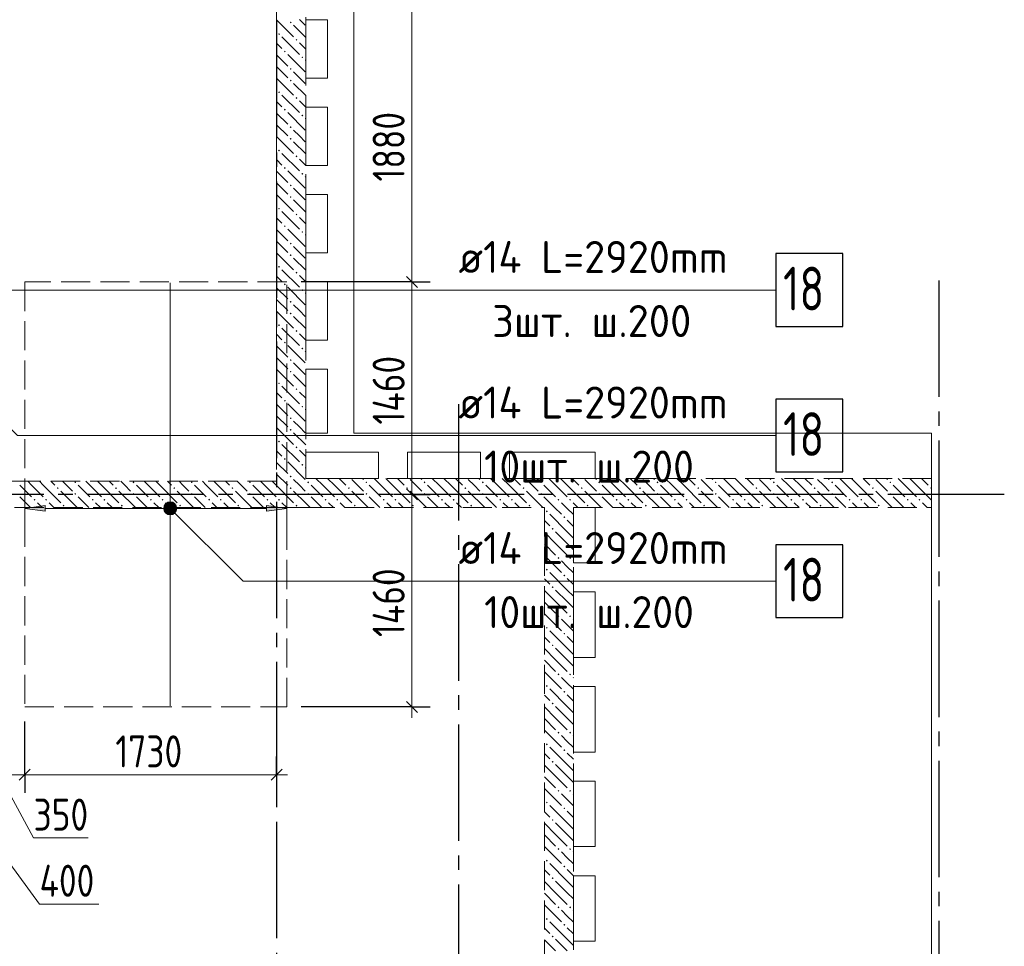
# Model space of a CAD drawing. Header units: millimetres. Extents: x 0 to 43617, y 0 to 59400.
# Tile 39 of 41: x 20059 to 26824, y 47065 to 53432. Entities that reach past the tile are written whole.
import ezdxf

# ---------------------------------------------------------------- set-up
doc = ezdxf.new("R2010")
doc.units = ezdxf.units.MM
doc.linetypes.add('______2', pattern=[270, 200, -70])
doc.linetypes.add('______5', pattern=[1100, 800, -100, 100, -100])
for name, color, linetype, lineweight in [('Standard', 7, 'Continuous', 25), ('ДОП Верх по Х', 7, 'Continuous', 25), ('Оси', 40, '______5', 18), ('Позиционная метка номер позиции', 7, 'Continuous', 13), ('Примечания', 7, 'Continuous', 25)]:
    doc.layers.add(name, color=color, linetype=linetype, lineweight=lineweight)
doc.layers.add('ЖБ Перекрытие верхний уровень', color=7, linetype='Continuous', lineweight=25, true_color=0xe0e0ff)
doc.layers.add('ЖБ Стена верхний уровень', color=7, linetype='Continuous', lineweight=25, true_color=0x006e00)
doc.styles.add('GOST 2.304-81', font='txt')
doc.styles.add('ISOCPEUR', font='txt')

msp = doc.modelspace()

# ---------------------------------------------------------------- hatches: boundary and pattern name
at = {"layer": 'ДОП Верх по Х', "linetype": 'Continuous', "lineweight": 13, "transparency": 33554687}
msp.add_hatch(color=7, dxfattribs=at).paths.add_polyline_path([(20233.7, 50054.1), (20093.7, 50074.1), (20233.7, 50094.1)], flags=16)
for points in [[(21061.4, 50055.3), (21061.4, 50092.8), (21056.2, 50074.1)], [(21061.4, 50092.8), (21074.9, 50041.8), (21074.9, 50106.3)], [(21061.4, 50092.8), (21061.4, 50055.3), (21074.9, 50041.8)], [(21074.9, 50106.3), (21093.7, 50036.6), (21093.7, 50111.6)], [(21074.9, 50106.3), (21074.9, 50041.8), (21093.7, 50036.6)], [(21093.7, 50111.6), (21093.7, 50036.6), (21112.4, 50041.8)], [(21093.7, 50111.6), (21112.4, 50041.8), (21112.4, 50106.3)], [(21112.4, 50106.3), (21112.4, 50041.8), (21125.9, 50055.3)], [(21112.4, 50106.3), (21125.9, 50055.3), (21125.9, 50092.8)], [(21125.9, 50092.8), (21125.9, 50055.3), (21131.2, 50074.1)], [(21753.7, 50054.1), (21893.7, 50074.1), (21753.7, 50094.1)]]:
    msp.add_hatch(color=7, dxfattribs=at).paths.add_polyline_path(points)
at = {"layer": 'ЖБ Стена верхний уровень', "linetype": 'Continuous', "lineweight": 18, "transparency": 33554687}
for points in [[(21914.5, 53413.1), (21921, 53419.6), (21927.4, 53413.1), (21921, 53406.6)], [(21834.5, 53333.1), (21840.9, 53339.6), (21847.4, 53333.1), (21840.9, 53326.6)], [(21954.4, 53293.1), (21960.9, 53299.6), (21967.4, 53293.1), (21960.9, 53286.6)], [(21874.5, 53213.1), (21881, 53219.6), (21887.5, 53213.1), (21881, 53206.6)], [(21994.5, 53173.1), (22001, 53179.6), (22007.5, 53173.1), (22001, 53166.6)], [(21914.5, 53093.1), (21921, 53099.6), (21927.4, 53093.1), (21921, 53086.6)], [(21914.5, 53013.1), (21921, 53019.6), (21927.4, 53013.1), (21921, 53006.6)], [(21834.5, 52933.1), (21840.9, 52939.6), (21847.4, 52933.1), (21840.9, 52926.6)], [(21954.4, 52893.1), (21960.9, 52899.6), (21967.4, 52893.1), (21960.9, 52886.6)], [(21874.5, 52813.1), (21881, 52819.6), (21887.5, 52813.1), (21881, 52806.6)], [(21994.5, 52773.1), (22001, 52779.6), (22007.5, 52773.1), (22001, 52766.6)], [(21914.5, 52693.1), (21921, 52699.6), (21927.4, 52693.1), (21921, 52686.6)], [(21914.5, 52613.1), (21921, 52619.6), (21927.4, 52613.1), (21921, 52606.6)], [(21834.5, 52533.1), (21840.9, 52539.6), (21847.4, 52533.1), (21840.9, 52526.6)], [(21954.4, 52493.1), (21960.9, 52499.6), (21967.4, 52493.1), (21960.9, 52486.6)], [(21874.5, 52413.1), (21881, 52419.6), (21887.5, 52413.1), (21881, 52406.6)], [(21994.5, 52373.1), (22001, 52379.6), (22007.5, 52373.1), (22001, 52366.6)], [(21914.5, 52293.1), (21921, 52299.6), (21927.4, 52293.1), (21921, 52286.6)], [(21914.5, 52213.1), (21921, 52219.6), (21927.4, 52213.1), (21921, 52206.6)], [(21834.5, 52133.1), (21840.9, 52139.6), (21847.4, 52133.1), (21840.9, 52126.6)], [(21954.4, 52093.1), (21960.9, 52099.6), (21967.4, 52093.1), (21960.9, 52086.6)], [(21874.5, 52013.1), (21881, 52019.6), (21887.5, 52013.1), (21881, 52006.6)], [(21994.5, 51973.1), (22001, 51979.6), (22007.5, 51973.1), (22001, 51966.6)], [(21914.5, 51893.1), (21921, 51899.6), (21927.4, 51893.1), (21921, 51886.6)], [(21914.5, 51813.1), (21921, 51819.6), (21927.4, 51813.1), (21921, 51806.6)], [(21834.5, 51733.1), (21840.9, 51739.6), (21847.4, 51733.1), (21840.9, 51726.6)], [(21954.4, 51693.1), (21960.9, 51699.6), (21967.4, 51693.1), (21960.9, 51686.6)], [(21874.5, 51613.1), (21881, 51619.6), (21887.5, 51613.1), (21881, 51606.6)], [(21994.5, 51573.1), (22001, 51579.6), (22007.5, 51573.1), (22001, 51566.6)], [(21914.5, 51493.1), (21921, 51499.6), (21927.4, 51493.1), (21921, 51486.6)], [(21914.5, 51413.1), (21921, 51419.6), (21927.4, 51413.1), (21921, 51406.6)], [(21834.5, 51333.1), (21840.9, 51339.6), (21847.4, 51333.1), (21840.9, 51326.6)], [(21954.4, 51293.1), (21960.9, 51299.6), (21967.4, 51293.1), (21960.9, 51286.6)], [(21874.5, 51213.1), (21881, 51219.6), (21887.5, 51213.1), (21881, 51206.6)], [(21994.5, 51173.1), (22001, 51179.6), (22007.5, 51173.1), (22001, 51166.6)], [(21914.5, 51093.1), (21921, 51099.6), (21927.4, 51093.1), (21921, 51086.6)], [(21914.5, 51013.1), (21921, 51019.6), (21927.4, 51013.1), (21921, 51006.6)], [(21834.5, 50933.1), (21840.9, 50939.6), (21847.4, 50933.1), (21840.9, 50926.6)], [(21954.4, 50893.1), (21960.9, 50899.6), (21967.4, 50893.1), (21960.9, 50886.6)], [(21874.5, 50813.1), (21881, 50819.6), (21887.5, 50813.1), (21881, 50806.6)], [(21994.5, 50773.1), (22001, 50779.6), (22007.5, 50773.1), (22001, 50766.6)], [(21914.5, 50693.1), (21921, 50699.6), (21927.4, 50693.1), (21921, 50686.6)], [(21914.5, 50613.1), (21921, 50619.6), (21927.4, 50613.1), (21921, 50606.6)], [(21834.5, 50533.1), (21840.9, 50539.6), (21847.4, 50533.1), (21840.9, 50526.6)], [(21954.4, 50493.1), (21960.9, 50499.6), (21967.4, 50493.1), (21960.9, 50486.6)], [(21874.5, 50413.1), (21881, 50419.6), (21887.5, 50413.1), (21881, 50406.6)], [(21994.5, 50373.1), (22001, 50379.6), (22007.5, 50373.1), (22001, 50366.6)], [(21914.5, 50293.1), (21921, 50299.6), (21927.4, 50293.1), (21921, 50286.6)], [(20314.5, 50213.1), (20321, 50219.6), (20327.4, 50213.1), (20321, 50206.6)], [(20434.5, 50253.1), (20440.9, 50259.6), (20447.4, 50253.1), (20440.9, 50246.6)], [(20714.5, 50213.1), (20721, 50219.6), (20727.4, 50213.1), (20721, 50206.6)], [(20834.5, 50253.1), (20840.9, 50259.6), (20847.4, 50253.1), (20840.9, 50246.6)], [(21114.5, 50213.1), (21121, 50219.6), (21127.4, 50213.1), (21121, 50206.6)], [(21234.5, 50253.1), (21240.9, 50259.6), (21247.4, 50253.1), (21240.9, 50246.6)], [(21514.5, 50213.1), (21521, 50219.6), (21527.4, 50213.1), (21521, 50206.6)], [(21634.5, 50253.1), (21640.9, 50259.6), (21647.4, 50253.1), (21640.9, 50246.6)], [(21914.5, 50213.1), (21921, 50219.6), (21927.4, 50213.1), (21921, 50206.6)], [(22034.5, 50253.1), (22040.9, 50259.6), (22047.4, 50253.1), (22040.9, 50246.6)], [(22314.5, 50213.1), (22321, 50219.6), (22327.4, 50213.1), (22321, 50206.6)], [(22434.5, 50253.1), (22440.9, 50259.6), (22447.4, 50253.1), (22440.9, 50246.6)], [(22714.5, 50213.1), (22721, 50219.6), (22727.4, 50213.1), (22721, 50206.6)], [(22834.5, 50253.1), (22840.9, 50259.6), (22847.4, 50253.1), (22840.9, 50246.6)], [(23114.5, 50213.1), (23121, 50219.6), (23127.4, 50213.1), (23121, 50206.6)], [(23234.5, 50253.1), (23240.9, 50259.6), (23247.4, 50253.1), (23240.9, 50246.6)], [(23514.5, 50213.1), (23521, 50219.6), (23527.4, 50213.1), (23521, 50206.6)], [(23634.5, 50253.1), (23640.9, 50259.6), (23647.4, 50253.1), (23640.9, 50246.6)], [(23914.5, 50213.1), (23921, 50219.6), (23927.4, 50213.1), (23921, 50206.6)], [(24034.5, 50253.1), (24040.9, 50259.6), (24047.4, 50253.1), (24040.9, 50246.6)], [(24314.5, 50213.1), (24321, 50219.6), (24327.4, 50213.1), (24321, 50206.6)], [(24434.5, 50253.1), (24440.9, 50259.6), (24447.4, 50253.1), (24440.9, 50246.6)], [(24714.5, 50213.1), (24721, 50219.6), (24727.4, 50213.1), (24721, 50206.6)], [(24834.5, 50253.1), (24840.9, 50259.6), (24847.4, 50253.1), (24840.9, 50246.6)], [(25114.5, 50213.1), (25121, 50219.6), (25127.4, 50213.1), (25121, 50206.6)], [(25234.5, 50253.1), (25240.9, 50259.6), (25247.4, 50253.1), (25240.9, 50246.6)], [(25514.5, 50213.1), (25521, 50219.6), (25527.4, 50213.1), (25521, 50206.6)], [(25634.5, 50253.1), (25640.9, 50259.6), (25647.4, 50253.1), (25640.9, 50246.6)], [(25914.5, 50213.1), (25921, 50219.6), (25927.4, 50213.1), (25921, 50206.6)], [(26034.5, 50253.1), (26040.9, 50259.6), (26047.4, 50253.1), (26040.9, 50246.6)], [(26314.5, 50213.1), (26321, 50219.6), (26324, 50216.6), (26324, 50209.7), (26321, 50206.6)], [(20154.4, 50133.1), (20160.9, 50139.6), (20167.4, 50133.1), (20160.9, 50126.6)], [(20234.5, 50133.1), (20240.9, 50139.6), (20247.4, 50133.1), (20240.9, 50126.6)], [(20434.5, 50173.1), (20440.9, 50179.6), (20447.4, 50173.1), (20440.9, 50166.6)], [(20554.4, 50133.1), (20560.9, 50139.6), (20567.4, 50133.1), (20560.9, 50126.6)], [(20634.5, 50133.1), (20640.9, 50139.6), (20647.4, 50133.1), (20640.9, 50126.6)], [(20834.5, 50173.1), (20840.9, 50179.6), (20847.4, 50173.1), (20840.9, 50166.6)], [(20954.4, 50133.1), (20960.9, 50139.6), (20967.4, 50133.1), (20960.9, 50126.6)], [(21034.5, 50133.1), (21040.9, 50139.6), (21047.4, 50133.1), (21040.9, 50126.6)], [(21234.5, 50173.1), (21240.9, 50179.6), (21247.4, 50173.1), (21240.9, 50166.6)], [(21354.4, 50133.1), (21360.9, 50139.6), (21367.4, 50133.1), (21360.9, 50126.6)], [(21434.5, 50133.1), (21440.9, 50139.6), (21447.4, 50133.1), (21440.9, 50126.6)], [(21634.5, 50173.1), (21640.9, 50179.6), (21647.4, 50173.1), (21640.9, 50166.6)], [(21754.4, 50133.1), (21760.9, 50139.6), (21767.4, 50133.1), (21760.9, 50126.6)], [(21834.5, 50133.1), (21840.9, 50139.6), (21847.4, 50133.1), (21840.9, 50126.6)], [(22034.5, 50173.1), (22040.9, 50179.6), (22047.4, 50173.1), (22040.9, 50166.6)], [(22154.4, 50133.1), (22160.9, 50139.6), (22167.4, 50133.1), (22160.9, 50126.6)], [(22234.5, 50133.1), (22240.9, 50139.6), (22247.4, 50133.1), (22240.9, 50126.6)], [(22434.5, 50173.1), (22440.9, 50179.6), (22447.4, 50173.1), (22440.9, 50166.6)], [(22554.4, 50133.1), (22560.9, 50139.6), (22567.4, 50133.1), (22560.9, 50126.6)], [(22634.5, 50133.1), (22640.9, 50139.6), (22647.4, 50133.1), (22640.9, 50126.6)], [(22834.5, 50173.1), (22840.9, 50179.6), (22847.4, 50173.1), (22840.9, 50166.6)], [(22954.4, 50133.1), (22960.9, 50139.6), (22967.4, 50133.1), (22960.9, 50126.6)], [(23034.5, 50133.1), (23040.9, 50139.6), (23047.4, 50133.1), (23040.9, 50126.6)], [(23234.5, 50173.1), (23240.9, 50179.6), (23247.4, 50173.1), (23240.9, 50166.6)], [(23354.4, 50133.1), (23360.9, 50139.6), (23367.4, 50133.1), (23360.9, 50126.6)], [(23434.5, 50133.1), (23440.9, 50139.6), (23447.4, 50133.1), (23440.9, 50126.6)], [(23634.5, 50173.1), (23640.9, 50179.6), (23647.4, 50173.1), (23640.9, 50166.6)], [(23754.4, 50133.1), (23760.9, 50139.6), (23767.4, 50133.1), (23760.9, 50126.6)], [(23834.5, 50133.1), (23840.9, 50139.6), (23847.4, 50133.1), (23840.9, 50126.6)], [(24034.5, 50173.1), (24040.9, 50179.6), (24047.4, 50173.1), (24040.9, 50166.6)], [(24154.4, 50133.1), (24160.9, 50139.6), (24167.4, 50133.1), (24160.9, 50126.6)], [(24234.5, 50133.1), (24240.9, 50139.6), (24247.4, 50133.1), (24240.9, 50126.6)], [(24434.5, 50173.1), (24440.9, 50179.6), (24447.4, 50173.1), (24440.9, 50166.6)], [(24554.4, 50133.1), (24560.9, 50139.6), (24567.4, 50133.1), (24560.9, 50126.6)], [(24634.5, 50133.1), (24640.9, 50139.6), (24647.4, 50133.1), (24640.9, 50126.6)], [(24834.5, 50173.1), (24840.9, 50179.6), (24847.4, 50173.1), (24840.9, 50166.6)], [(24954.4, 50133.1), (24960.9, 50139.6), (24967.4, 50133.1), (24960.9, 50126.6)], [(25034.5, 50133.1), (25040.9, 50139.6), (25047.4, 50133.1), (25040.9, 50126.6)], [(25234.5, 50173.1), (25240.9, 50179.6), (25247.4, 50173.1), (25240.9, 50166.6)], [(25354.4, 50133.1), (25360.9, 50139.6), (25367.4, 50133.1), (25360.9, 50126.6)], [(25434.5, 50133.1), (25440.9, 50139.6), (25447.4, 50133.1), (25440.9, 50126.6)], [(25634.5, 50173.1), (25640.9, 50179.6), (25647.4, 50173.1), (25640.9, 50166.6)], [(25754.4, 50133.1), (25760.9, 50139.6), (25767.4, 50133.1), (25760.9, 50126.6)], [(25834.5, 50133.1), (25840.9, 50139.6), (25847.4, 50133.1), (25840.9, 50126.6)], [(26034.5, 50173.1), (26040.9, 50179.6), (26047.4, 50173.1), (26040.9, 50166.6)], [(26154.4, 50133.1), (26160.9, 50139.6), (26167.4, 50133.1), (26160.9, 50126.6)], [(26234.5, 50133.1), (26240.9, 50139.6), (26247.4, 50133.1), (26240.9, 50126.6)], [(20354.4, 50093.1), (20360.9, 50099.6), (20367.4, 50093.1), (20360.9, 50086.6)], [(20754.4, 50093.1), (20760.9, 50099.6), (20767.4, 50093.1), (20760.9, 50086.6)], [(21154.4, 50093.1), (21160.9, 50099.6), (21167.4, 50093.1), (21160.9, 50086.6)], [(21554.4, 50093.1), (21560.9, 50099.6), (21567.4, 50093.1), (21560.9, 50086.6)], [(21954.4, 50093.1), (21960.9, 50099.6), (21967.4, 50093.1), (21960.9, 50086.6)], [(22354.4, 50093.1), (22360.9, 50099.6), (22367.4, 50093.1), (22360.9, 50086.6)], [(22754.4, 50093.1), (22760.9, 50099.6), (22767.4, 50093.1), (22760.9, 50086.6)], [(23154.4, 50093.1), (23160.9, 50099.6), (23167.4, 50093.1), (23160.9, 50086.6)], [(23554.4, 50093.1), (23560.9, 50099.6), (23567.4, 50093.1), (23560.9, 50086.6)], [(23954.4, 50093.1), (23960.9, 50099.6), (23967.4, 50093.1), (23960.9, 50086.6)], [(24354.4, 50093.1), (24360.9, 50099.6), (24367.4, 50093.1), (24360.9, 50086.6)], [(24754.4, 50093.1), (24760.9, 50099.6), (24767.4, 50093.1), (24760.9, 50086.6)], [(25154.4, 50093.1), (25160.9, 50099.6), (25167.4, 50093.1), (25160.9, 50086.6)], [(25554.4, 50093.1), (25560.9, 50099.6), (25567.4, 50093.1), (25560.9, 50086.6)], [(25954.4, 50093.1), (25960.9, 50099.6), (25967.4, 50093.1), (25960.9, 50086.6)], [(23674.5, 50053.1), (23681, 50059.6), (23687.5, 50053.1), (23681, 50046.6)], [(23794.5, 50013.1), (23801, 50019.6), (23807.5, 50013.1), (23801, 50006.6)], [(23714.5, 49933.1), (23721, 49939.6), (23727.4, 49933.1), (23721, 49926.6)], [(23754.4, 49733.1), (23760.9, 49739.6), (23767.4, 49733.1), (23760.9, 49726.6)], [(23834.5, 49733.1), (23840.9, 49739.6), (23847.4, 49733.1), (23840.9, 49726.6)], [(23674.5, 49653.1), (23681, 49659.6), (23687.5, 49653.1), (23681, 49646.6)], [(23794.5, 49613.1), (23801, 49619.6), (23807.5, 49613.1), (23801, 49606.6)], [(23714.5, 49533.1), (23721, 49539.6), (23727.4, 49533.1), (23721, 49526.6)], [(23754.4, 49333.1), (23760.9, 49339.6), (23767.4, 49333.1), (23760.9, 49326.6)], [(23834.5, 49333.1), (23840.9, 49339.6), (23847.4, 49333.1), (23840.9, 49326.6)], [(23674.5, 49253.1), (23681, 49259.6), (23687.5, 49253.1), (23681, 49246.6)], [(23794.5, 49213.1), (23801, 49219.6), (23807.5, 49213.1), (23801, 49206.6)], [(23714.5, 49133.1), (23721, 49139.6), (23727.4, 49133.1), (23721, 49126.6)], [(23754.4, 48933.1), (23760.9, 48939.6), (23767.4, 48933.1), (23760.9, 48926.6)], [(23834.5, 48933.1), (23840.9, 48939.6), (23847.4, 48933.1), (23840.9, 48926.6)], [(23674.5, 48853.1), (23681, 48859.6), (23687.5, 48853.1), (23681, 48846.6)], [(23794.5, 48813.1), (23801, 48819.6), (23807.5, 48813.1), (23801, 48806.6)], [(23714.5, 48733.1), (23721, 48739.6), (23727.4, 48733.1), (23721, 48726.6)], [(23754.4, 48533.1), (23760.9, 48539.6), (23767.4, 48533.1), (23760.9, 48526.6)], [(23834.5, 48533.1), (23840.9, 48539.6), (23847.4, 48533.1), (23840.9, 48526.6)], [(23674.5, 48453.1), (23681, 48459.6), (23687.5, 48453.1), (23681, 48446.6)], [(23794.5, 48413.1), (23801, 48419.6), (23807.5, 48413.1), (23801, 48406.6)], [(23714.5, 48333.1), (23721, 48339.6), (23727.4, 48333.1), (23721, 48326.6)], [(23754.4, 48133.1), (23760.9, 48139.6), (23767.4, 48133.1), (23760.9, 48126.6)], [(23834.5, 48133.1), (23840.9, 48139.6), (23847.4, 48133.1), (23840.9, 48126.6)], [(23674.5, 48053.1), (23681, 48059.6), (23687.5, 48053.1), (23681, 48046.6)], [(23794.5, 48013.1), (23801, 48019.6), (23807.5, 48013.1), (23801, 48006.6)], [(23714.5, 47933.1), (23721, 47939.6), (23727.4, 47933.1), (23721, 47926.6)], [(23754.4, 47733.1), (23760.9, 47739.6), (23767.4, 47733.1), (23760.9, 47726.6)], [(23834.5, 47733.1), (23840.9, 47739.6), (23847.4, 47733.1), (23840.9, 47726.6)], [(23674.5, 47653.1), (23681, 47659.6), (23687.5, 47653.1), (23681, 47646.6)], [(23794.5, 47613.1), (23801, 47619.6), (23807.5, 47613.1), (23801, 47606.6)], [(23714.5, 47533.1), (23721, 47539.6), (23727.4, 47533.1), (23721, 47526.6)], [(23754.4, 47333.1), (23760.9, 47339.6), (23767.4, 47333.1), (23760.9, 47326.6)], [(23834.5, 47333.1), (23840.9, 47339.6), (23847.4, 47333.1), (23840.9, 47326.6)], [(23674.5, 47253.1), (23681, 47259.6), (23687.5, 47253.1), (23681, 47246.6)], [(23794.5, 47213.1), (23801, 47219.6), (23807.5, 47213.1), (23801, 47206.6)], [(23714.5, 47133.1), (23721, 47139.6), (23727.4, 47133.1), (23721, 47126.6)]]:
    msp.add_hatch(color=7, dxfattribs=at).paths.add_polyline_path(points, flags=16)
at = {"layer": 'Позиционная метка номер позиции', "linetype": 'Continuous', "lineweight": 13, "transparency": 33554687}
for points in [[(21050.4, 50085.5), (21082.2, 50117.3), (21061.9, 50105.9)], [(21082.2, 50117.3), (21050.4, 50085.5), (21050.4, 50062.6)], [(21082.2, 50117.3), (21050.4, 50062.6), (21105.1, 50117.3)], [(21105.1, 50117.3), (21050.4, 50062.6), (21061.9, 50042.2)], [(21105.1, 50117.3), (21061.9, 50042.2), (21125.5, 50105.9)], [(21125.5, 50105.9), (21061.9, 50042.2), (21082.2, 50030.8)], [(21125.5, 50105.9), (21082.2, 50030.8), (21137, 50085.5)], [(21137, 50085.5), (21082.2, 50030.8), (21105.1, 50030.8)], [(21137, 50085.5), (21105.1, 50030.8), (21137, 50062.6)], [(21137, 50062.6), (21105.1, 50030.8), (21125.5, 50042.2)]]:
    msp.add_hatch(color=7, dxfattribs=at).paths.add_polyline_path(points)

# ---------------------------------------------------------------- linework, layer by layer
at = {"layer": 'Standard', "color": 7, "linetype": 'Continuous', "lineweight": 13, "transparency": 33554687}
for p, q in [((22754, 51630), (22754, 53510)), ((22754, 50170), (22754, 51630)), ((22754, 48710), (22754, 48635)), ((19543.7, 48244.2), (20195.6, 47355.7)), ((20093.7, 48244.2), (19743.7, 48244.2)), ((19918.7, 48244.2), (20154.4, 47809.7)), ((21824, 48244.2), (21899, 48244.2)), ((20154.4, 47809.7), (20529.8, 47809.7)), ((20195.6, 47355.7), (20602.2, 47355.7))]:
    msp.add_line(p, q, dxfattribs=at)
at = {"layer": 'Standard', "color": 251, "linetype": 'Continuous', "lineweight": -3, "true_color": 0x656565, "transparency": 33554687}
for p, q in [((22754, 51630), (22629, 51630)), ((22754, 51630), (22879, 51630)), ((22754, 50170), (22629, 50170)), ((22754, 50170), (22879, 50170)), ((22754, 50170), (22754, 50170)), ((22754, 48710), (21993.7, 48710)), ((22754, 48710), (22629, 48710)), ((22754, 48710), (22879, 48710)), ((20093.7, 48244.2), (20093.7, 48369.2)), ((21824, 48244.2), (21824, 48369.2)), ((21824, 48244.2), (21824, 48331.4)), ((20093.7, 48244.2), (20093.7, 48119.2)), ((21824, 48244.2), (21824, 48119.2))]:
    msp.add_line(p, q, dxfattribs=at)
at = {"layer": 'Standard', "color": 7, "linetype": 'Continuous', "lineweight": 25, "transparency": 33554687}
for p, q in [((22791.5, 51592.5), (22716.5, 51667.5)), ((22791.5, 50132.5), (22716.5, 50207.5)), ((22791.5, 48672.5), (22716.5, 48747.5)), ((20131.2, 48281.7), (20056.2, 48206.7)), ((21861.5, 48281.7), (21786.5, 48206.7))]:
    msp.add_line(p, q, dxfattribs=at)
at = {"layer": 'Standard', "color": 251, "linetype": 'Continuous', "lineweight": -3, "true_color": 0x656565, "transparency": 33554687}
for points in [[(22754, 51630), (22737, 51630), (22737, 51630), (22737, 51630), (22737, 51630), (22737, 51630), (22737, 51630), (22737, 51630), (22737, 51630), (21993.7, 51630)], [(20093.7, 48244.2), (20093.7, 48261.2), (20093.7, 48261.2), (20093.7, 48261.2), (20093.7, 48261.2), (20093.7, 48261.2), (20093.7, 48261.2), (20093.7, 48261.2), (20093.7, 48261.2), (20093.7, 48261.2), (20093.7, 48261.2), (20093.7, 48261.2), (20093.7, 48261.2), (20093.7, 48610)]]:
    msp.add_lwpolyline(points, dxfattribs=at)
at = {"layer": 'Standard', "color": 7, "linetype": 'Continuous', "lineweight": 13, "transparency": 33554687}
for points in [[(22754, 48710), (22754, 49100.7), (22754, 49100.7), (22754, 50170)], [(21824, 48244.2), (20583.6, 48244.2), (20583.6, 48244.2), (20556, 48244.2), (20556, 48244.2), (20551.3, 48244.2), (20551.3, 48244.2), (20362.2, 48244.2), (20362.2, 48244.2), (20281.5, 48244.2), (20281.5, 48244.2), (20205.6, 48244.2), (20205.6, 48244.2), (20093.7, 48244.2)]]:
    msp.add_lwpolyline(points, dxfattribs=at)
at = {"layer": 'ДОП Верх по Х', "color": 7, "linetype": 'Continuous', "lineweight": 18, "transparency": 33554687}
msp.add_line((21093.7, 51623), (21093.7, 48717), dxfattribs=at)
at = {"layer": 'ДОП Верх по Х', "color": 7, "linetype": 'Continuous', "lineweight": 13, "transparency": 33554687}
for p, q in [((23054, 51574.1), (25162, 51574.1)), ((23054, 50574.1), (25162, 50574.1)), ((23054, 49574.1), (25162, 49574.1))]:
    msp.add_line(p, q, dxfattribs=at)
at = {"layer": 'ДОП Верх по Х', "color": 251, "linetype": 'Continuous', "lineweight": 13, "true_color": 0x494949, "transparency": 33554687}
for p, q in [((20093.7, 50074.1), (20093.7, 50174.1)), ((21893.7, 50074.1), (21893.7, 50174.1)), ((20093.7, 50074.1), (20233.7, 50094.1)), ((20233.7, 50054.1), (20093.7, 50074.1)), ((20093.7, 50074.1), (20093.7, 49974.1)), ((20093.7, 50074.1), (20093.7, 50074.1)), ((20233.7, 50094.1), (20233.7, 50054.1)), ((20233.7, 50074.1), (21063.7, 50074.1)), ((21093.7, 50111.6), (21093.7, 50111.6)), ((21123.7, 50074.1), (21753.7, 50074.1)), ((21893.7, 50074.1), (21753.7, 50094.1)), ((21753.7, 50094.1), (21753.7, 50054.1)), ((21753.7, 50054.1), (21893.7, 50074.1)), ((21893.7, 50074.1), (21893.7, 49974.1)), ((21893.7, 50074.1), (21893.7, 50074.1)), ((21093.7, 50036.6), (21093.7, 50036.6))]:
    msp.add_line(p, q, dxfattribs=at)
at = {"layer": 'ДОП Верх по Х', "color": 7, "linetype": 'Continuous', "lineweight": 25, "transparency": 33554687}
for points in [[(25254, 51324.1), (25714, 51324.1), (25714, 51824.1), (25254, 51824.1), (25254, 51324.1)], [(25254, 50324.1), (25714, 50324.1), (25714, 50824.1), (25254, 50824.1), (25254, 50324.1)], [(25254, 49324.1), (25714, 49324.1), (25714, 49824.1), (25254, 49824.1), (25254, 49324.1)]]:
    msp.add_lwpolyline(points, dxfattribs=at)
at = {"layer": 'ДОП Верх по Х', "color": 251, "linetype": 'Continuous', "lineweight": 13, "true_color": 0x494949, "transparency": 33554687}
msp.add_circle((21093.7, 50074.1), 37.5, dxfattribs=at)
at = {"layer": 'ЖБ Перекрытие верхний уровень', "color": 7, "linetype": 'Continuous', "lineweight": 18, "transparency": 33554687}
for p, q in [((22354, 50590), (22354, 57220)), ((22024, 53030), (22024, 53430)), ((22024, 53430), (22174, 53430)), ((22174, 53430), (22174, 53030)), ((22174, 53030), (22024, 53030)), ((22024, 52430), (22024, 52830)), ((22024, 52830), (22174, 52830)), ((22174, 52830), (22174, 52430)), ((22174, 52430), (22024, 52430)), ((22024, 51830), (22024, 52230)), ((22024, 52230), (22174, 52230)), ((22174, 52230), (22174, 51830)), ((22174, 51830), (22024, 51830)), ((22024, 51230), (22024, 51630)), ((22024, 51630), (22174, 51630)), ((22174, 51630), (22174, 51230)), ((22174, 51230), (22024, 51230)), ((22024, 50590), (22024, 51030)), ((22024, 51030), (22174, 51030)), ((22174, 51030), (22174, 50590)), ((22174, 50590), (22024, 50590)), ((26324, 50590), (22354, 50590)), ((26324, 41910), (26324, 50590)), ((22024, 50280), (22024, 50460)), ((22024, 50460), (22524, 50460)), ((22524, 50460), (22524, 50280)), ((22724, 50460), (23224, 50460)), ((22724, 50280), (22724, 50460)), ((23224, 50460), (23224, 50280)), ((23424, 50280), (23424, 50460)), ((23424, 50460), (24014, 50460)), ((24014, 50460), (24014, 50280)), ((22524, 50280), (22024, 50280)), ((23224, 50280), (22724, 50280)), ((24014, 50280), (23424, 50280)), ((23864, 49700), (23864, 50080)), ((23864, 50080), (24014, 50080)), ((24014, 50080), (24014, 49700)), ((24014, 49700), (23864, 49700)), ((23864, 49050), (23864, 49500)), ((23864, 49500), (24014, 49500)), ((24014, 49500), (24014, 49050)), ((24014, 49050), (23864, 49050)), ((23864, 48400), (23864, 48850)), ((23864, 48850), (24014, 48850)), ((24014, 48850), (24014, 48400)), ((24014, 48400), (23864, 48400)), ((23864, 47750), (23864, 48200)), ((23864, 48200), (24014, 48200)), ((24014, 48200), (24014, 47750)), ((24014, 47750), (23864, 47750)), ((23864, 47100), (23864, 47550)), ((23864, 47550), (24014, 47550)), ((24014, 47550), (24014, 47100)), ((24014, 47100), (23864, 47100))]:
    msp.add_line(p, q, dxfattribs=at)
at = {"layer": 'ЖБ Стена верхний уровень', "color": 251, "linetype": '______2', "lineweight": 13, "true_color": 0x656565, "transparency": 33554687}
for p, q in [((21824, 57020), (21824, 50260)), ((22024, 50280), (22024, 57020)), ((23864, 50280), (22024, 50280)), ((26324, 50280), (23864, 50280)), ((26324, 50080), (26324, 50280)), ((21824, 50260), (16244, 50260)), ((16244, 50080), (21824, 50080)), ((21824, 50080), (22024, 50080)), ((22024, 50080), (23664, 50080)), ((23664, 50080), (23664, 45130)), ((23864, 50080), (26324, 50080)), ((23864, 45150), (23864, 50080))]:
    msp.add_line(p, q, dxfattribs=at)
at = {"layer": 'ЖБ Стена верхний уровень', "color": 9, "linetype": 'Continuous', "lineweight": 18, "true_color": 0xc7c7c7, "transparency": 33554687}
for p, q in [((21824, 53430.1), (21940.9, 53313.1)), ((21940.9, 53393.1), (22024, 53310.1)), ((22021, 53393.1), (21981, 53433.1)), ((21860.9, 53313.1), (21981, 53193.1)), ((21860.9, 53233.1), (21824, 53270.1)), ((21981, 53273.1), (22024, 53230.1)), ((21824, 53190.1), (21901, 53113.1)), ((21901, 53193.1), (22021, 53073.1)), ((21824, 53110.1), (21901, 53033.1)), ((22024, 53150.1), (22021, 53153.1)), ((21981, 53033.1), (21940.9, 53073.1)), ((21824, 53030.1), (21940.9, 52913.1)), ((21940.9, 52993.1), (22024, 52910.1)), ((22021, 52993.1), (21981, 53033.1)), ((21860.9, 52913.1), (21981, 52793.1)), ((21860.9, 52833.1), (21824, 52870.1)), ((21981, 52873.1), (22024, 52830.1)), ((21824, 52790.1), (21901, 52713.1)), ((21901, 52793.1), (22021, 52673.1)), ((21824, 52710.1), (21901, 52633.1)), ((22024, 52750.1), (22021, 52753.1)), ((21981, 52633.1), (21940.9, 52673.1)), ((22021, 52593.1), (21981, 52633.1)), ((21824, 52630.1), (21940.9, 52513.1)), ((21940.9, 52593.1), (22024, 52510.1)), ((21860.9, 52513.1), (21981, 52393.1)), ((21860.9, 52433.1), (21824, 52470.1)), ((21981, 52473.1), (22024, 52430.1)), ((21824, 52390.1), (21901, 52313.1)), ((21901, 52393.1), (22021, 52273.1)), ((21824, 52310.1), (21901, 52233.1)), ((22024, 52350.1), (22021, 52353.1)), ((21824, 52230.1), (21940.9, 52113.1)), ((21981, 52233.1), (21940.9, 52273.1)), ((22021, 52193.1), (21981, 52233.1)), ((21940.9, 52193.1), (22024, 52110.1)), ((21860.9, 52113.1), (21981, 51993.1)), ((21860.9, 52033.1), (21824, 52070.1)), ((21981, 52073.1), (22024, 52030.1)), ((21824, 51990.1), (21901, 51913.1)), ((21901, 51993.1), (22021, 51873.1)), ((21824, 51910.1), (21901, 51833.1)), ((22024, 51950.1), (22021, 51953.1)), ((21824, 51830.1), (21940.9, 51713.1)), ((21981, 51833.1), (21940.9, 51873.1)), ((22021, 51793.1), (21981, 51833.1)), ((21940.9, 51793.1), (22024, 51710.1)), ((21860.9, 51713.1), (21981, 51593.1)), ((21860.9, 51633.1), (21824, 51670.1)), ((21981, 51673.1), (22024, 51630.1)), ((21824, 51590.1), (21901, 51513.1)), ((21901, 51593.1), (22021, 51473.1)), ((22024, 51550.1), (22021, 51553.1)), ((21824, 51510.1), (21901, 51433.1)), ((21824, 51430.1), (21940.9, 51313.1)), ((21981, 51433.1), (21940.9, 51473.1)), ((22021, 51393.1), (21981, 51433.1)), ((21940.9, 51393.1), (22024, 51310.1)), ((21860.9, 51313.1), (21981, 51193.1)), ((21860.9, 51233.1), (21824, 51270.1)), ((21981, 51273.1), (22024, 51230.1)), ((21824, 51190.1), (21901, 51113.1)), ((21901, 51193.1), (22021, 51073.1)), ((22024, 51150.1), (22021, 51153.1)), ((21824, 51110.1), (21901, 51033.1)), ((21824, 51030.1), (21940.9, 50913.1)), ((21981, 51033.1), (21940.9, 51073.1)), ((22021, 50993.1), (21981, 51033.1)), ((21940.9, 50993.1), (22024, 50910.1)), ((21860.9, 50913.1), (21981, 50793.1)), ((21981, 50873.1), (22024, 50830.1)), ((21860.9, 50833.1), (21824, 50870.1)), ((21824, 50790.1), (21901, 50713.1)), ((21901, 50793.1), (22021, 50673.1)), ((22024, 50750.1), (22021, 50753.1)), ((21824, 50710.1), (21901, 50633.1)), ((21981, 50633.1), (21940.9, 50673.1)), ((21824, 50630.1), (21940.9, 50513.1)), ((22021, 50593.1), (21981, 50633.1)), ((21940.9, 50593.1), (22024, 50510.1)), ((21860.9, 50433.1), (21824, 50470.1)), ((21860.9, 50513.1), (21981, 50393.1)), ((21981, 50473.1), (22024, 50430.1)), ((21824, 50390.1), (21901, 50313.1)), ((21901, 50393.1), (22021, 50273.1)), ((22024, 50350.1), (22021, 50353.1)), ((21824, 50310.1), (21901, 50233.1)), ((21981, 50233.1), (21940.9, 50273.1)), ((22140.9, 50233.1), (22094.1, 50280)), ((22174.1, 50280), (22221, 50233.1)), ((22254.1, 50280), (22301, 50233.1)), ((22381, 50233.1), (22340.9, 50273.1)), ((22414.1, 50280), (22421, 50273.1)), ((22540.9, 50233.1), (22494.1, 50280)), ((22574.1, 50280), (22621, 50233.1)), ((22654.1, 50280), (22701, 50233.1)), ((22781, 50233.1), (22740.9, 50273.1)), ((22814.1, 50280), (22821, 50273.1)), ((22940.9, 50233.1), (22894.1, 50280)), ((22974.1, 50280), (23021, 50233.1)), ((23054.1, 50280), (23101, 50233.1)), ((23181, 50233.1), (23140.9, 50273.1)), ((23214.1, 50280), (23221, 50273.1)), ((23340.9, 50233.1), (23294.1, 50280)), ((23374.1, 50280), (23421, 50233.1)), ((23454.1, 50280), (23501, 50233.1)), ((23581, 50233.1), (23540.9, 50273.1)), ((23614.1, 50280), (23621, 50273.1)), ((23740.9, 50233.1), (23694.1, 50280)), ((23774.1, 50280), (23821, 50233.1)), ((23854.1, 50280), (23864, 50270.1)), ((23864, 50270.1), (23901, 50233.1)), ((23981, 50233.1), (23940.9, 50273.1)), ((24014.1, 50280), (24021, 50273.1)), ((24140.9, 50233.1), (24094.1, 50280)), ((24174.1, 50280), (24221, 50233.1)), ((24254.1, 50280), (24301, 50233.1)), ((24381, 50233.1), (24340.9, 50273.1)), ((24414.1, 50280), (24421, 50273.1)), ((24540.9, 50233.1), (24494.1, 50280)), ((24574.1, 50280), (24621, 50233.1)), ((24654.1, 50280), (24701, 50233.1)), ((24781, 50233.1), (24740.9, 50273.1)), ((24814.1, 50280), (24821, 50273.1)), ((24940.9, 50233.1), (24894.1, 50280)), ((24974.1, 50280), (25021, 50233.1)), ((25054.1, 50280), (25101, 50233.1)), ((25181, 50233.1), (25140.9, 50273.1)), ((25214.1, 50280), (25221, 50273.1)), ((25340.9, 50233.1), (25294.1, 50280)), ((25374.1, 50280), (25421, 50233.1)), ((25454.1, 50280), (25501, 50233.1)), ((25581, 50233.1), (25540.9, 50273.1)), ((25614.1, 50280), (25621, 50273.1)), ((25740.9, 50233.1), (25694.1, 50280)), ((25774.1, 50280), (25821, 50233.1)), ((25854.1, 50280), (25901, 50233.1)), ((25981, 50233.1), (25940.9, 50273.1)), ((26014.1, 50280), (26021, 50273.1)), ((26140.9, 50233.1), (26094.1, 50280)), ((26174.1, 50280), (26221, 50233.1)), ((26254.1, 50280), (26301, 50233.1)), ((20060.9, 50233.1), (20140.9, 50153.1)), ((20140.9, 50233.1), (20114.1, 50260)), ((20140.9, 50233.1), (20221, 50153.1)), ((20194.1, 50260), (20221, 50233.1)), ((20221, 50233.1), (20340.9, 50113.1)), ((20274.1, 50260), (20301, 50233.1)), ((20381, 50233.1), (20354.1, 50260)), ((20421, 50193.1), (20381, 50233.1)), ((20460.9, 50233.1), (20540.9, 50153.1)), ((20540.9, 50233.1), (20514.1, 50260)), ((20540.9, 50233.1), (20621, 50153.1)), ((20594.1, 50260), (20621, 50233.1)), ((20621, 50233.1), (20740.9, 50113.1)), ((20674.1, 50260), (20701, 50233.1)), ((20781, 50233.1), (20754.1, 50260)), ((20821, 50193.1), (20781, 50233.1)), ((20860.9, 50233.1), (20940.9, 50153.1)), ((20940.9, 50233.1), (20914.1, 50260)), ((20940.9, 50233.1), (21021, 50153.1)), ((20994.1, 50260), (21021, 50233.1)), ((21021, 50233.1), (21140.9, 50113.1)), ((21074.1, 50260), (21101, 50233.1)), ((21181, 50233.1), (21154.1, 50260)), ((21221, 50193.1), (21181, 50233.1)), ((21260.9, 50233.1), (21340.9, 50153.1)), ((21340.9, 50233.1), (21314.1, 50260)), ((21340.9, 50233.1), (21421, 50153.1)), ((21394.1, 50260), (21421, 50233.1)), ((21421, 50233.1), (21540.9, 50113.1)), ((21474.1, 50260), (21501, 50233.1)), ((21581, 50233.1), (21554.1, 50260)), ((21621, 50193.1), (21581, 50233.1)), ((21660.9, 50233.1), (21740.9, 50153.1)), ((21740.9, 50233.1), (21714.1, 50260)), ((21740.9, 50233.1), (21821, 50153.1)), ((21794.1, 50260), (21821, 50233.1)), ((21821, 50233.1), (21824, 50230.1)), ((21824, 50230.1), (21940.9, 50113.1)), ((22021, 50193.1), (21981, 50233.1)), ((22060.9, 50233.1), (22140.9, 50153.1)), ((22140.9, 50233.1), (22221, 50153.1)), ((22221, 50233.1), (22340.9, 50113.1)), ((22421, 50193.1), (22381, 50233.1)), ((22460.9, 50233.1), (22540.9, 50153.1)), ((22540.9, 50233.1), (22621, 50153.1)), ((22621, 50233.1), (22740.9, 50113.1)), ((22821, 50193.1), (22781, 50233.1)), ((22860.9, 50233.1), (22940.9, 50153.1)), ((22940.9, 50233.1), (23021, 50153.1)), ((23021, 50233.1), (23140.9, 50113.1)), ((23221, 50193.1), (23181, 50233.1)), ((23260.9, 50233.1), (23340.9, 50153.1)), ((23340.9, 50233.1), (23421, 50153.1)), ((23421, 50233.1), (23540.9, 50113.1)), ((23621, 50193.1), (23581, 50233.1)), ((23660.9, 50233.1), (23740.9, 50153.1)), ((23740.9, 50233.1), (23821, 50153.1)), ((23821, 50233.1), (23864, 50190.1)), ((24021, 50193.1), (23981, 50233.1)), ((24060.9, 50233.1), (24140.9, 50153.1)), ((24140.9, 50233.1), (24221, 50153.1)), ((24221, 50233.1), (24340.9, 50113.1)), ((24421, 50193.1), (24381, 50233.1)), ((24460.9, 50233.1), (24540.9, 50153.1)), ((24540.9, 50233.1), (24621, 50153.1)), ((24621, 50233.1), (24740.9, 50113.1)), ((24821, 50193.1), (24781, 50233.1)), ((24860.9, 50233.1), (24940.9, 50153.1)), ((24940.9, 50233.1), (25021, 50153.1)), ((25021, 50233.1), (25140.9, 50113.1)), ((25221, 50193.1), (25181, 50233.1)), ((25260.9, 50233.1), (25340.9, 50153.1)), ((25340.9, 50233.1), (25421, 50153.1)), ((25421, 50233.1), (25540.9, 50113.1)), ((25621, 50193.1), (25581, 50233.1)), ((25660.9, 50233.1), (25740.9, 50153.1)), ((25740.9, 50233.1), (25821, 50153.1)), ((25821, 50233.1), (25940.9, 50113.1)), ((26021, 50193.1), (25981, 50233.1)), ((26060.9, 50233.1), (26140.9, 50153.1)), ((26140.9, 50233.1), (26221, 50153.1)), ((26221, 50233.1), (26324, 50130.1)), ((20060.9, 50153.1), (20134.1, 50080)), ((20340.9, 50193.1), (20454.1, 50080)), ((20460.9, 50153.1), (20534.1, 50080)), ((20740.9, 50193.1), (20854.1, 50080)), ((20860.9, 50153.1), (20934.1, 50080)), ((21140.9, 50193.1), (21254.1, 50080)), ((21260.9, 50153.1), (21334.1, 50080)), ((21540.9, 50193.1), (21654.1, 50080)), ((21660.9, 50153.1), (21734.1, 50080)), ((21940.9, 50193.1), (22024, 50110.1)), ((22060.9, 50153.1), (22134.1, 50080)), ((22340.9, 50193.1), (22454.1, 50080)), ((22460.9, 50153.1), (22534.1, 50080)), ((22740.9, 50193.1), (22854.1, 50080)), ((22860.9, 50153.1), (22934.1, 50080)), ((23140.9, 50193.1), (23254.1, 50080)), ((23260.9, 50153.1), (23334.1, 50080)), ((23540.9, 50193.1), (23654.1, 50080)), ((23660.9, 50153.1), (23734.1, 50080)), ((23864, 50190.1), (23940.9, 50113.1)), ((23940.9, 50193.1), (24054.1, 50080)), ((24060.9, 50153.1), (24134.1, 50080)), ((24340.9, 50193.1), (24454.1, 50080)), ((24460.9, 50153.1), (24534.1, 50080)), ((24740.9, 50193.1), (24854.1, 50080)), ((24860.9, 50153.1), (24934.1, 50080)), ((25140.9, 50193.1), (25254.1, 50080)), ((25260.9, 50153.1), (25334.1, 50080)), ((25540.9, 50193.1), (25654.1, 50080)), ((25660.9, 50153.1), (25734.1, 50080)), ((25940.9, 50193.1), (26054.1, 50080)), ((26060.9, 50153.1), (26134.1, 50080)), ((20214.1, 50080), (20181, 50113.1)), ((20260.9, 50113.1), (20294.1, 50080)), ((20614.1, 50080), (20581, 50113.1)), ((20660.9, 50113.1), (20694.1, 50080)), ((21014.1, 50080), (20981, 50113.1)), ((21060.9, 50113.1), (21094.1, 50080)), ((21414.1, 50080), (21381, 50113.1)), ((21460.9, 50113.1), (21494.1, 50080)), ((21814.1, 50080), (21781, 50113.1)), ((21860.9, 50113.1), (21894.1, 50080)), ((22024, 50110.1), (22054.1, 50080)), ((22214.1, 50080), (22181, 50113.1)), ((22260.9, 50113.1), (22294.1, 50080)), ((22614.1, 50080), (22581, 50113.1)), ((22660.9, 50113.1), (22694.1, 50080)), ((23014.1, 50080), (22981, 50113.1)), ((23060.9, 50113.1), (23094.1, 50080)), ((23414.1, 50080), (23381, 50113.1)), ((23460.9, 50113.1), (23494.1, 50080)), ((23734.1, 50080), (23781, 50033.1)), ((23814.1, 50080), (23781, 50113.1)), ((23821, 50073.1), (23814.1, 50080)), ((23860.9, 50033.1), (23821, 50073.1)), ((23860.9, 50113.1), (23864, 50110.1)), ((23864, 50110.1), (23894.1, 50080)), ((24214.1, 50080), (24181, 50113.1)), ((24260.9, 50113.1), (24294.1, 50080)), ((24614.1, 50080), (24581, 50113.1)), ((24660.9, 50113.1), (24694.1, 50080)), ((25014.1, 50080), (24981, 50113.1)), ((25060.9, 50113.1), (25094.1, 50080)), ((25414.1, 50080), (25381, 50113.1)), ((25460.9, 50113.1), (25494.1, 50080)), ((25814.1, 50080), (25781, 50113.1)), ((25860.9, 50113.1), (25894.1, 50080)), ((26214.1, 50080), (26181, 50113.1)), ((26260.9, 50113.1), (26294.1, 50080)), ((23821, 49913.1), (23701, 50033.1)), ((23821, 49993.1), (23864, 49950.1)), ((23664, 49990.1), (23701, 49953.1)), ((23740.9, 49833.1), (23664, 49910.1)), ((23740.9, 49913.1), (23821, 49833.1)), ((23821, 49913.1), (23864, 49870.1)), ((23664, 49830.1), (23740.9, 49753.1)), ((23740.9, 49833.1), (23821, 49753.1)), ((23821, 49833.1), (23864, 49790.1)), ((23664, 49750.1), (23781, 49633.1)), ((23821, 49673.1), (23781, 49713.1)), ((23860.9, 49633.1), (23821, 49673.1)), ((23860.9, 49713.1), (23864, 49710.1)), ((23664, 49590.1), (23701, 49553.1)), ((23821, 49513.1), (23701, 49633.1)), ((23821, 49593.1), (23864, 49550.1)), ((23740.9, 49433.1), (23664, 49510.1)), ((23740.9, 49513.1), (23821, 49433.1)), ((23821, 49513.1), (23864, 49470.1)), ((23664, 49430.1), (23740.9, 49353.1)), ((23740.9, 49433.1), (23821, 49353.1)), ((23821, 49433.1), (23864, 49390.1)), ((23664, 49350.1), (23781, 49233.1)), ((23821, 49273.1), (23781, 49313.1)), ((23860.9, 49233.1), (23821, 49273.1)), ((23860.9, 49313.1), (23864, 49310.1)), ((23664, 49190.1), (23701, 49153.1)), ((23821, 49113.1), (23701, 49233.1)), ((23821, 49193.1), (23864, 49150.1)), ((23740.9, 49033.1), (23664, 49110.1)), ((23740.9, 49113.1), (23821, 49033.1)), ((23821, 49113.1), (23864, 49070.1)), ((23664, 49030.1), (23740.9, 48953.1)), ((23740.9, 49033.1), (23821, 48953.1)), ((23821, 49033.1), (23864, 48990.1)), ((23664, 48950.1), (23781, 48833.1)), ((23821, 48873.1), (23781, 48913.1)), ((23860.9, 48913.1), (23864, 48910.1)), ((23860.9, 48833.1), (23821, 48873.1)), ((23664, 48790.1), (23701, 48753.1)), ((23821, 48713.1), (23701, 48833.1)), ((23821, 48793.1), (23864, 48750.1)), ((23740.9, 48633.1), (23664, 48710.1)), ((23740.9, 48713.1), (23821, 48633.1)), ((23821, 48713.1), (23864, 48670.1)), ((23664, 48630.1), (23740.9, 48553.1)), ((23740.9, 48633.1), (23821, 48553.1)), ((23821, 48633.1), (23864, 48590.1)), ((23664, 48550.1), (23781, 48433.1)), ((23821, 48473.1), (23781, 48513.1)), ((23860.9, 48513.1), (23864, 48510.1)), ((23860.9, 48433.1), (23821, 48473.1)), ((23664, 48390.1), (23701, 48353.1)), ((23821, 48313.1), (23701, 48433.1)), ((23821, 48393.1), (23864, 48350.1)), ((23740.9, 48233.1), (23664, 48310.1)), ((23740.9, 48313.1), (23821, 48233.1)), ((23821, 48313.1), (23864, 48270.1)), ((23664, 48230.1), (23740.9, 48153.1)), ((23740.9, 48233.1), (23821, 48153.1)), ((23821, 48233.1), (23864, 48190.1)), ((23664, 48150.1), (23781, 48033.1)), ((23821, 48073.1), (23781, 48113.1)), ((23860.9, 48113.1), (23864, 48110.1)), ((23821, 47913.1), (23701, 48033.1)), ((23860.9, 48033.1), (23821, 48073.1)), ((23664, 47990.1), (23701, 47953.1)), ((23821, 47993.1), (23864, 47950.1)), ((23740.9, 47833.1), (23664, 47910.1)), ((23740.9, 47913.1), (23821, 47833.1)), ((23821, 47913.1), (23864, 47870.1)), ((23664, 47830.1), (23740.9, 47753.1)), ((23740.9, 47833.1), (23821, 47753.1)), ((23821, 47833.1), (23864, 47790.1)), ((23664, 47750.1), (23781, 47633.1)), ((23821, 47673.1), (23781, 47713.1)), ((23860.9, 47713.1), (23864, 47710.1)), ((23821, 47513.1), (23701, 47633.1)), ((23860.9, 47633.1), (23821, 47673.1)), ((23664, 47590.1), (23701, 47553.1)), ((23821, 47593.1), (23864, 47550.1)), ((23740.9, 47433.1), (23664, 47510.1)), ((23740.9, 47513.1), (23821, 47433.1)), ((23821, 47513.1), (23864, 47470.1)), ((23664, 47430.1), (23740.9, 47353.1)), ((23740.9, 47433.1), (23821, 47353.1)), ((23821, 47433.1), (23864, 47390.1)), ((23664, 47350.1), (23781, 47233.1)), ((23821, 47273.1), (23781, 47313.1)), ((23860.9, 47313.1), (23864, 47310.1)), ((23821, 47113.1), (23701, 47233.1)), ((23860.9, 47233.1), (23821, 47273.1)), ((23664, 47190.1), (23701, 47153.1)), ((23821, 47193.1), (23864, 47150.1)), ((23740.9, 47033.1), (23664, 47110.1)), ((23740.9, 47113.1), (23821, 47033.1)), ((23821, 47113.1), (23864, 47070.1))]:
    msp.add_line(p, q, dxfattribs=at)
at = {"layer": 'Оси', "color": 8, "linetype": '______5', "lineweight": -3, "transparency": 33554687}
for p, q in [((21824, 57820), (21824, 7100)), ((26374, 51640), (26374, 7100)), ((23074, 50790), (23074, 7100)), ((26824, 50170), (3600, 50170))]:
    msp.add_line(p, q, dxfattribs=at)
at = {"layer": 'Позиционная метка номер позиции', "color": 7, "linetype": 'Continuous', "lineweight": 13, "transparency": 33554687}
for p, q in [((21061.9, 50105.9), (21061.9, 50105.9)), ((21125.5, 50105.9), (21125.5, 50105.9)), ((21061.9, 50042.2), (21061.9, 50042.2)), ((21125.5, 50042.2), (21125.5, 50042.2))]:
    msp.add_line(p, q, dxfattribs=at)
for points in [[(18743.7, 51074.1), (19243.7, 51574.1), (25254, 51574.1)], [(19543.7, 51074.1), (20043.7, 50574.1), (25254, 50574.1)], [(21093.7, 50074.1), (21593.7, 49574.1), (25254, 49574.1)]]:
    msp.add_lwpolyline(points, dxfattribs=at)
msp.add_circle((21093.7, 50074.1), 45, dxfattribs=at)
at = {"layer": 'Примечания', "color": 7, "linetype": '______2', "lineweight": 18, "transparency": 33554687}
for p, q in [((21893.7, 51630), (20093.7, 51630)), ((20093.7, 51630), (20093.7, 48710)), ((21893.7, 48710), (21893.7, 51630)), ((20093.7, 48710), (21893.7, 48710))]:
    msp.add_line(p, q, dxfattribs=at)

# ---------------------------------------------------------------- texts
at = {"layer": 'Standard', "color": 7, "linetype": 'Continuous', "lineweight": 25, "transparency": 33554687, "char_height": 220, "width": 625.741, "attachment_point": 7, "rotation": 90, "style": 'GOST 2.304-81'}
for s, insert in [('1880', (22704, 52319.8)), ('1460', (22704, 50649.8)), ('1460', (22704, 49189.8))]:
    msp.add_mtext(s, dxfattribs=dict(at, insert=insert))
at = {"layer": 'Standard', "color": 7, "linetype": 'Continuous', "lineweight": 25, "transparency": 33554687, "char_height": 220, "attachment_point": 7, "style": 'GOST 2.304-81'}
for s, insert, width in [('1730', (20716.4, 48294.3), 610.159), ('350', (20154.4, 47859.7), 500.814), ('400', (20195.6, 47405.7), 531.967)]:
    msp.add_mtext(s, dxfattribs=dict(at, insert=insert, width=width))
at = {"layer": 'ДОП Верх по Х', "color": 7, "linetype": 'Continuous', "lineweight": 13, "transparency": 33554687, "attachment_point": 7, "style": 'ISOCPEUR'}
for s, insert, char_height, width in [('\\W0.96;ø14 L=2920mm ', (23074, 51691.4), 220, 2172.611), ('\\W0.75;18', (25304, 51434.1), 300, 472.272), ('\\W0.97;3шт. ш.200 ', (23305, 51251.4), 220, 1712.331), ('\\W0.96;ø14 L=2920mm ', (23074, 50691.4), 220, 2172.611), ('\\W0.75;18', (25304, 50434.1), 300, 472.272), ('\\W0.95;10шт. ш.200 ', (23250, 50251.4), 220, 1819.893), ('\\W0.96;ø14 L=2920mm ', (23074, 49691.4), 220, 2172.611), ('\\W0.75;18', (25304, 49434.1), 300, 472.272), ('\\W0.95;10шт. ш.200 ', (23250, 49251.4), 220, 1819.893)]:
    msp.add_mtext(s, dxfattribs=dict(at, insert=insert, char_height=char_height, width=width))

doc.saveas('drawing.dxf')
